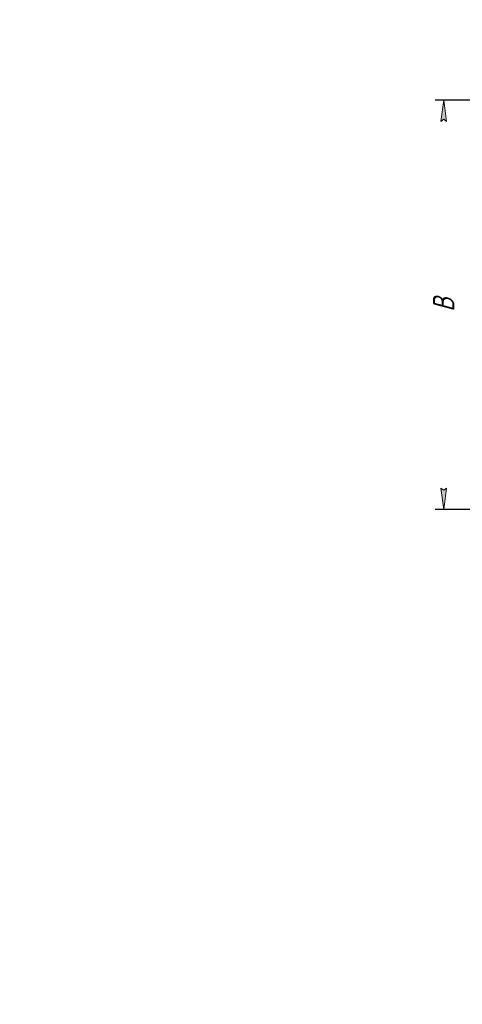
# Model space of a CAD drawing. Header units: millimetres. Extents: x 0 to 297, y 0 to 420.
# Tile 1 of 15: x 0 to 104, y 0 to 231. Entities that reach past the tile are written whole.
import ezdxf

# ---------------------------------------------------------------- set-up
doc = ezdxf.new("R2010")
doc.units = ezdxf.units.MM
doc.linetypes.add('K5LT_THIN', pattern=[0])
doc.layers.add('Системный слой', color=7, linetype='Continuous')
doc.styles.add('KDIMTEXTSTYLE', font='GOST_AU.SHX', dxfattribs={"width": 0.96, "oblique": 15, "height": 5})
doc.dimstyles.new('KDIMSTYLE (0.25)', dxfattribs={"dimtxt": 5, "dimasz": 1, "dimexe": 2, "dimexo": 0, "dimgap": 1, "dimtad": 1, "dimlfac": 4, "dimtxsty": 'KDIMTEXTSTYLE', "dimsah": 1, "dimcen": 0, "dimdle": 1, "dimadec": 0, "dimazin": 0, "dimtfac": 0.667, "dimtmove": 0, "dimatfit": 3, "dimfxl": 1, "dimtvp": 1, "dimtolj": 1, "dimtzin": 0, "dimarcsym": 0})

# ---------------------------------------------------------------- blocks, each defined once
blk = doc.blocks.new('KDIMARROW_01')
at = {"layer": 'Системный слой'}
blk.add_hatch(color=0, dxfattribs=at).paths.add_polyline_path([(-5, -0.66), (0, 0), (-5, 0.66), (-4.5, 0)])
at = {"layer": 'Системный слой', "color": 0, "linetype": 'K5LT_THIN', "lineweight": 18}
for p, q in [((-4.5, 0), (-5, 0.66)), ((-5, 0.66), (0, 0)), ((0, 0), (-5, -0.66)), ((-5, -0.66), (-4.5, 0)), ((0, 0), (-1, 0))]:
    blk.add_line(p, q, dxfattribs=at)

msp = doc.modelspace()

# ---------------------------------------------------------------- dimensions: what is measured, and where the dimension line sits
at = {"layer": 'Системный слой', "color": 7}
msp.add_linear_dim(base=(99.6475, 212.3639), p1=(139.085, 116.2139), p2=(142.9287, 212.3639), angle=90, location=(99.6475, 164.2889), text='\\H5.0;\\W0.965;\\Q15;\\H5.0;\\W0.965;\\Q15;\\Q15;В', dimstyle='KDIMSTYLE (0.25)', override={"dimexo": 0, "dimblk1": 'KDIMARROW_01', "dimblk2": 'KDIMARROW_01', "dimse1": 0, "dimse2": 0, "dimclrt": 7, "dimtolj": 1}, dxfattribs=at).render()

doc.saveas('drawing.dxf')
